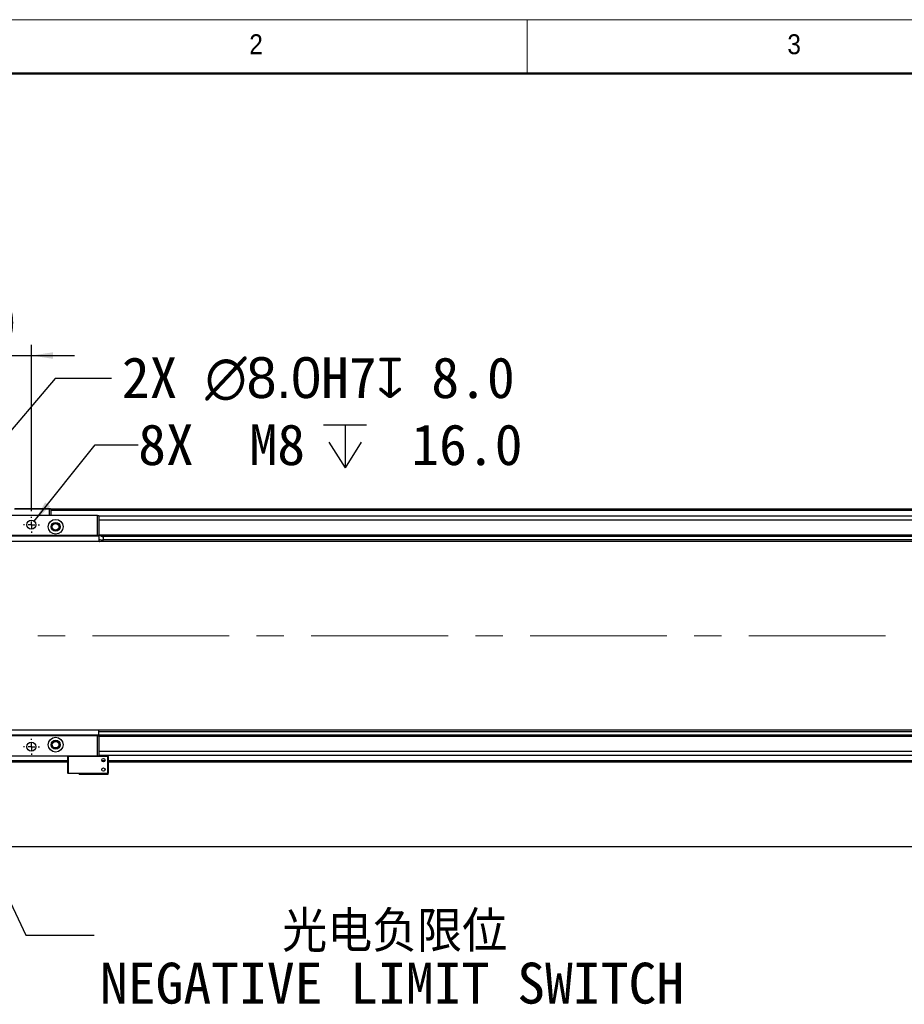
# Model space of a CAD drawing. Header units: millimetres. Extents: x 40 to 3331, y 40 to 2336.
# Tile 4 of 12: x 503 to 1160, y 1604 to 2336. Entities that reach past the tile are written whole.
import ezdxf

# ---------------------------------------------------------------- set-up
doc = ezdxf.new("R2010")
doc.units = ezdxf.units.MM
doc.header["$LTSCALE"] = 8
doc.header["$PDSIZE"] = -1
doc.linetypes.add('CENTERX2', pattern=[20.32, 12.7, -2.54, 2.54, -2.54])
doc.layers.add('DIMNS', color=7, linetype='Continuous')
doc.styles.add('SLDTEXTSTYLE0', font='Gothic.ttf', dxfattribs={"width": 0.913})
doc.styles.add('SLDTEXTSTYLE10', font='txt')
doc.styles.add('SLDTEXTSTYLE7', font='txt')
doc.styles.add('SLDTEXTSTYLE9', font='txt', dxfattribs={"bigfont": 'bigfont'})
doc.dimstyles.new('SLDDIMSTYLE0', dxfattribs={"dimtxt": 30.4, "dimasz": 16, "dimexe": 0, "dimexo": 0.0625, "dimgap": 7.6, "dimtad": 2, "dimdec": 1, "dimrnd": 1e-09, "dimzin": 4, "dimdsep": 46, "dimtxsty": 'SLDTEXTSTYLE7', "dimsah": 1, "dimcen": 0.09, "dimadec": 0, "dimazin": 1, "dimtfac": 1, "dimtdec": 1, "dimtmove": 0, "dimatfit": 0, "dimfxl": 0, "dimfrac": 2, "dimtolj": 1, "dimtzin": 12, "dimarcsym": 0})
doc.dimstyles.new('SLDDIMSTYLE1', dxfattribs={"dimtxt": 30.4, "dimasz": 16, "dimexe": 0, "dimexo": 0.0625, "dimgap": 7.6, "dimtad": 2, "dimdec": 1, "dimrnd": 1e-09, "dimzin": 4, "dimdsep": 46, "dimtxsty": 'SLDTEXTSTYLE7', "dimsah": 1, "dimcen": 0.09, "dimadec": 0, "dimazin": 1, "dimtfac": 1, "dimtdec": 1, "dimtofl": 0, "dimtmove": 0, "dimatfit": 3, "dimfxl": 0, "dimfrac": 2, "dimtolj": 1, "dimtzin": 12, "dimarcsym": 0})
doc.dimstyles.new('SLDDIMSTYLE3', dxfattribs={"dimtxt": 0.18, "dimasz": 16, "dimexe": 0, "dimexo": 0.0625, "dimgap": 0, "dimtad": 0, "dimtih": 1, "dimtoh": 1, "dimdec": 0, "dimrnd": 1e-09, "dimzin": 0, "dimdsep": 46, "dimtxsty": 'Standard', "dimsah": 1, "dimcen": 0.09, "dimadec": 0, "dimazin": 0, "dimtfac": 16, "dimtdec": 0, "dimtofl": 0, "dimtmove": 0, "dimatfit": 3, "dimfxl": 0, "dimfrac": 2, "dimtolj": 1, "dimtzin": 0, "dimarcsym": 0})
doc.dimstyles.new('SLDDIMSTYLE5', dxfattribs={"dimtxt": 30.4, "dimasz": 16, "dimexe": 0, "dimexo": 0.0625, "dimgap": 7.6, "dimtad": 0, "dimtih": 1, "dimtoh": 1, "dimdec": 1, "dimrnd": 1e-09, "dimzin": 4, "dimdsep": 46, "dimtxsty": 'SLDTEXTSTYLE7', "dimsah": 1, "dimcen": 0, "dimadec": 0, "dimazin": 1, "dimtfac": 1, "dimtdec": 1, "dimtofl": 0, "dimtmove": 0, "dimatfit": 3, "dimfxl": 0, "dimfrac": 2, "dimtolj": 1, "dimtzin": 12, "dimarcsym": 0})
doc.dimstyles.new('SLDDIMSTYLE6', dxfattribs={"dimtxt": 30.4, "dimasz": 16, "dimexe": 0, "dimexo": 0.0625, "dimgap": 7.6, "dimtad": 0, "dimtih": 1, "dimtoh": 1, "dimdec": 6, "dimrnd": 1e-09, "dimzin": 12, "dimdsep": 46, "dimtxsty": 'SLDTEXTSTYLE7', "dimsah": 1, "dimcen": 0, "dimadec": 0, "dimazin": 3, "dimtfac": 1, "dimtdec": 1, "dimtofl": 0, "dimtmove": 0, "dimatfit": 3, "dimfxl": 0, "dimfrac": 2, "dimtolj": 1, "dimtzin": 12, "dimarcsym": 0})

# ---------------------------------------------------------------- blocks, each defined once
blk = doc.blocks.new('_D_18')
at = {"layer": 'DIMNS'}
for p, q in [((361.35, 1970.69), (361.35, 2094.31)), ((511.35, 1970.69), (511.35, 2094.31)), ((361.35, 2086.31), (329.35, 2086.31)), ((361.35, 2086.31), (511.35, 2086.31)), ((511.35, 2086.31), (543.35, 2086.31))]:
    blk.add_line(p, q, dxfattribs=at)
for points in [[(361.35, 2086.31), (345.35, 2088.71), (345.35, 2083.91)], [(511.35, 2086.31), (527.35, 2083.91), (527.35, 2088.71)]]:
    blk.add_solid(points, dxfattribs=at)
at = {"layer": 'DIMNS', "insert": (396.6, 2126.19), "char_height": 30.4, "attachment_point": 1, "style": 'SLDTEXTSTYLE7'}
blk.add_mtext('150.0', dxfattribs=at)
blk = doc.blocks.new('_D_19')
at = {"layer": 'Defpoints', "color": 0}
for p in [(438.94, 1963.57), (433.75, 1957.48)]:
    blk.add_point(p, dxfattribs=at)
at = {"layer": 'DIMNS', "color": 0, "lineweight": -2}
for p, q in [((529.07, 2069.32), (449.32, 1975.75)), ((570.91, 2069.32), (529.07, 2069.32))]:
    blk.add_line(p, q, dxfattribs=at)
at = {"layer": 'DIMNS', "color": 0}
blk.add_solid([(447.29, 1977.48), (451.35, 1974.02), (438.94, 1963.57)], dxfattribs=at)
at = {"layer": 'DIMNS', "color": 0, "insert": (578.51, 2085.09), "char_height": 30.4, "attachment_point": 1, "style": 'SLDTEXTSTYLE7'}
blk.add_mtext('\\A1;2X {\\fMS PGothic|b0|i0|c128|p34;∅8.0}H7{\\fGDT|b0|i0|c134|p2;x} 8.0', dxfattribs=at)
blk = doc.blocks.new('SW_SYMBOL_HOLE_DEPTH')
at = {"layer": 'DIMNS', "color": 0}
for p, q in [((0, 7000), (6400, 7000)), ((3200, 7000), (3200, 600)), ((800, 4440), (3200, 600)), ((5600, 4440), (3200, 600))]:
    blk.add_line(p, q, dxfattribs=at)
blk = doc.blocks.new('_D_20')
at = {"layer": 'DIMNS'}
for p, q in [((513.47, 1963.19), (558.7, 2019.97)), ((558.7, 2019.97), (590.7, 2019.97))]:
    blk.add_line(p, q, dxfattribs=at)
blk.add_solid([(513.47, 1963.19), (525.31, 1974.21), (521.56, 1977.2)], dxfattribs=at)
at = {"layer": 'DIMNS', "xscale": 0.004985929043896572, "yscale": 0.004985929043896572, "zscale": 0.004985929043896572}
blk.add_blockref('SW_SYMBOL_HOLE_DEPTH', (728.56, 1999.85), dxfattribs=at)
at = {"layer": 'DIMNS', "char_height": 30.4, "attachment_point": 1, "style": 'SLDTEXTSTYLE7'}
for s, insert in [('8X  M8 ', (590.7, 2035.29)), (' 16.0', (773.06, 2035.29))]:
    blk.add_mtext(s, dxfattribs=dict(at, insert=insert))
blk = doc.blocks.new('_D_22')
at = {"layer": 'DIMNS'}
for p, q in [((436.35, 1729.12), (436.35, 1713.41)), ((2416.35, 1727.57), (2416.35, 1713.41)), ((436.35, 1721.41), (2416.35, 1721.41))]:
    blk.add_line(p, q, dxfattribs=at)
for points in [[(436.35, 1721.41), (452.35, 1719.01), (452.35, 1723.81)], [(2416.35, 1721.41), (2400.35, 1723.81), (2400.35, 1719.01)]]:
    blk.add_solid(points, dxfattribs=at)
at = {"layer": 'DIMNS', "insert": (1394.05, 1761.3), "char_height": 30.4, "attachment_point": 1, "style": 'SLDTEXTSTYLE7'}
blk.add_mtext('1980.0', dxfattribs=at)
blk = doc.blocks.new('SW_NOTE_9')
at = {"layer": 'DIMNS', "color": 0, "char_height": 30.4, "attachment_point": 1}
for s, insert, style in [('     光电负限位', (4.28, 17.95), 'SLDTEXTSTYLE9'), ('NEGATIVE LIMIT SWITCH', (4.28, -20.45), 'SLDTEXTSTYLE10')]:
    blk.add_mtext(s, dxfattribs=dict(at, insert=insert, style=style))
blk = doc.blocks.new('SW_CENTERMARKSYMBOL_3')
at = {"layer": 'DIMNS', "color": 0}
for p, q in [((-5.08, 0), (-5.94, 0)), ((0, 0), (-2.54, 0)), ((0, 5.08), (0, 5.94)), ((0, 0), (0, 2.54)), ((0, 0), (0, -2.54)), ((0, 0), (2.54, 0)), ((5.08, 0), (5.94, 0)), ((0, -5.08), (0, -5.94))]:
    blk.add_line(p, q, dxfattribs=at)
blk = doc.blocks.new('SW_CENTERMARKSYMBOL_7')
at = {"layer": 'DIMNS', "color": 0}
for p, q in [((-5.08, 0), (-5.94, 0)), ((0, 0), (-2.54, 0)), ((0, 5.08), (0, 5.94)), ((0, 0), (0, 2.54)), ((0, 0), (0, -2.54)), ((0, 0), (2.54, 0)), ((5.08, 0), (5.94, 0)), ((0, -5.08), (0, -5.94))]:
    blk.add_line(p, q, dxfattribs=at)

msp = doc.modelspace()

# ---------------------------------------------------------------- linework, layer by layer
at = {"color": 7, "linetype": 'Continuous', "lineweight": 18}
for p, q in [((3320, 2336), (40, 2336)), ((880, 2336), (880, 2296)), ((80, 2296), (3280, 2296))]:
    msp.add_line(p, q, dxfattribs=at)
at = {"color": 7, "linetype": 'Continuous', "lineweight": 50}
msp.add_line((3280, 2296), (80, 2296), dxfattribs=at)
at = {"color": 7, "linetype": 'Continuous', "lineweight": 25}
for p, q in [((524.8486967, 1972.226604), (498.8486738, 1972.226604)), ((498.9729495, 1972.5266017), (524.724421, 1972.5266017)), ((524.8486967, 1972.226604), (524.724421, 1972.5266017)), ((524.724421, 1972.5266017), (525.5486936, 1972.5266017)), ((524.8486967, 1967.5266064), (524.8486967, 1972.226604)), ((525.8486838, 1972.226604), (524.8486967, 1972.226604)), ((525.5486936, 1972.5266017), (525.8486838, 1972.226604)), ((525.8486838, 1972.226604), (525.8486838, 1967.5266064)), ((2326.8487424, 1972.0266006), (525.8486838, 1972.0266006)), ((525.8486838, 1971.8266047), (2326.8487424, 1971.8266047)), ((525.8486838, 1971.6266013), (2326.8487424, 1971.6266013)), ((525.8486838, 1971.5266071), (2326.8487424, 1971.5266071)), ((560.3486867, 1967.5266064), (312.3486609, 1967.5266064)), ((560.3486867, 1952.5266058), (560.3486867, 1967.5266064)), ((560.3486867, 1967.5266064), (561.3486738, 1967.5266064)), ((561.3486738, 1967.5266064), (561.3486738, 1952.5266058)), ((2291.3486929, 1967.0266054), (561.3486738, 1967.0266054)), ((2559.8486633, 1948.0266042), (292.8487033, 1948.0266042)), ((560.3486867, 1952.5266058), (447.8685529, 1952.5266058)), ((561.3486738, 1952.0266048), (448.7486751, 1952.0266048)), ((561.3486738, 1952.5266058), (560.3486867, 1952.5266058)), ((561.3486738, 1953.0266068), (2291.3486929, 1953.0266068)), ((561.3486738, 1952.5266058), (561.3486738, 1952.0266048)), ((561.3486738, 1952.0266048), (561.3486738, 1948.0266042)), ((2291.3486929, 1952.596604), (562.8335447, 1952.596604)), ((563.5992558, 1952.0225145), (2291.3486929, 1952.0225145)), ((564.7509367, 1948.500625), (564.9487049, 1951.328776)), ((2291.3486929, 1949.2446921), (564.8029716, 1949.2446921)), ((292.8487033, 1808.0266036), (2559.8486633, 1808.0266036)), ((561.3486738, 1804.0266029), (561.3486738, 1808.0266036)), ((561.3486738, 1804.0266029), (311.3486738, 1804.0266029)), ((560.3486867, 1803.5266019), (312.3486609, 1803.5266019)), ((560.3486867, 1788.5266013), (560.3486867, 1803.5266019)), ((560.3486867, 1803.5266019), (561.3486738, 1803.5266019)), ((561.3486738, 1806.8085156), (2287.8943653, 1806.8085156)), ((2289.0981407, 1804.0306933), (561.3486738, 1804.0306933)), ((561.3486738, 1804.0266029), (561.3486738, 1803.5266019)), ((561.3486738, 1803.5266019), (561.3486738, 1788.5266013)), ((2289.8638219, 1803.4566037), (561.3486738, 1803.4566037)), ((2291.3486929, 1803.0266009), (561.3486738, 1803.0266009)), ((560.3486867, 1788.5266013), (312.3486609, 1788.5266013)), ((538.6486919, 1788.5266013), (538.3486719, 1788.2266037)), ((538.3486719, 1775.8266024), (538.3486719, 1788.2266037)), ((538.6486919, 1788.2266037), (538.3486719, 1788.2266037)), ((538.6486919, 1788.2266037), (538.7729377, 1788.5266013)), ((568.0486829, 1788.2266037), (538.6486919, 1788.2266037)), ((538.6486919, 1788.2266037), (538.6486919, 1775.8266024)), ((561.3486738, 1788.5266013), (560.3486867, 1788.5266013)), ((2291.3486929, 1789.0266023), (561.3486738, 1789.0266023)), ((561.3486738, 1788.8266064), (568.3486731, 1788.8266064)), ((561.3486738, 1788.5266013), (567.9244072, 1788.5266013)), ((568.0486829, 1788.2266037), (567.9244072, 1788.5266013)), ((567.9244072, 1788.5266013), (568.0486829, 1788.5266013)), ((568.3486731, 1788.2266037), (568.0486829, 1788.5266013)), ((568.3486731, 1788.2266037), (568.0486829, 1788.2266037)), ((568.0486829, 1775.8266024), (568.0486829, 1788.2266037)), ((568.3486731, 1788.2266037), (568.3486731, 1788.8266064)), ((568.3486731, 1788.2266037), (568.3486731, 1775.8266024)), ((538.3486719, 1784.0266071), (446.348694, 1784.0266071)), ((2289.3487186, 1784.0266071), (568.3486731, 1784.0266071)), ((538.3486719, 1775.8266024), (538.6486919, 1775.8266024)), ((538.6486919, 1775.5266048), (538.3486719, 1775.8266024)), ((538.6486919, 1775.8266024), (568.0486829, 1775.8266024)), ((538.6486919, 1775.8266024), (538.7729377, 1775.5266048)), ((538.7729377, 1775.5266048), (538.6486919, 1775.5266048)), ((567.9244072, 1775.5266048), (538.7729377, 1775.5266048)), ((546.8486817, 1775.2266071), (546.8486817, 1775.5266048)), ((546.8486817, 1775.2266071), (568.3486731, 1775.2266071)), ((568.0486829, 1775.8266024), (567.9244072, 1775.5266048)), ((568.0486829, 1775.5266048), (567.9244072, 1775.5266048)), ((568.0486829, 1775.8266024), (568.3486731, 1775.8266024)), ((568.3486731, 1775.8266024), (568.0486829, 1775.5266048)), ((568.3486731, 1775.2266071), (568.3486731, 1775.8266024))]:
    msp.add_line(p, q, dxfattribs=at)
at = {"color": 8, "linetype": 'Continuous', "lineweight": 25}
for p, q in [((2326.8487424, 1971.0266061), (525.8486838, 1971.0266061)), ((2291.3486929, 1964.0266068), (561.3486738, 1964.0266068)), ((2291.3486929, 1792.0266009), (561.3486738, 1792.0266009)), ((538.3486719, 1785.0266017), (446.348694, 1785.0266017)), ((565.9943194, 1785.0266017), (563.7030274, 1785.0266017)), ((2289.3487186, 1785.0266017), (568.3486731, 1785.0266017))]:
    msp.add_line(p, q, dxfattribs=at)
at = {"color": 7, "linetype": 'Continuous', "lineweight": 25, "flags": 128}
for points in [[(564.9487049, 1951.328776), (564.7776098, 1951.397895), (564.2904312, 1951.5947319), (563.5613174, 1951.889313), (562.701282, 1952.2367932), (561.8412168, 1952.5842733), (561.3486738, 1952.7832783)], [(564.7509367, 1948.500625), (564.5851464, 1948.5676057), (564.105776, 1948.761291), (563.3647413, 1949.0606926), (562.4423296, 1949.4333557), (561.4385576, 1949.8389132), (561.3486738, 1949.8752273)]]:
    msp.add_lwpolyline(points, dxfattribs=at)
at = {"color": 8, "linetype": 'Continuous', "lineweight": 25, "flags": 128}
msp.add_lwpolyline([(561.3486738, 1948.3138017), (561.626342, 1948.2016183), (562.0595188, 1948.0266042)], dxfattribs=at)
at = {"color": 7, "linetype": 'Continuous', "lineweight": 25}
for centre, radius in [((511.3486833, 1960.526604), 3.4), ((529.3486833, 1959.026604), 5.5), ((529.3486833, 1959.026604), 3.3), ((529.3486833, 1959.026604), 3), ((529.3486833, 1959.026604), 2.4585), ((529.3486833, 1797.026604), 5.5), ((511.3486833, 1795.526604), 3.4), ((529.3486833, 1797.026604), 3.3), ((529.3486833, 1797.026604), 3), ((529.3486833, 1797.026604), 2.4585), ((564.8486833, 1785.526604), 1.25), ((564.8486833, 1778.526604), 1.25)]:
    msp.add_circle(centre, radius, dxfattribs=at)
for centre, radius, start, end in [((562.1630459, 1950.9046155), 1.82, 30.1224828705, 105.8673084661), ((561.6912289, 1949.7368274), 3.3, 328.7850945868, 338.0000000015)]:
    msp.add_arc(centre, radius, start, end, dxfattribs=at)
at = {"layer": 'DIMNS', "linetype": 'CENTERX2', "lineweight": 18}
msp.add_line((2609.1958361, 1878.026604), (234.195054, 1878.026604), dxfattribs=at)

# ---------------------------------------------------------------- block references
at = {"layer": 'DIMNS'}
for name, p in [('SW_CENTERMARKSYMBOL_3', (511.3486833, 1960.526604)), ('SW_CENTERMARKSYMBOL_7', (511.3486833, 1795.526604)), ('SW_NOTE_9', (558.0192308, 1655.4064965))]:
    msp.add_blockref(name, p, dxfattribs=at)

# ---------------------------------------------------------------- texts
at = {"color": 7, "linetype": 'Continuous', "lineweight": 0, "char_height": 14.8166667, "attachment_point": 1, "style": 'SLDTEXTSTYLE0'}
for s, insert in [('2', (673.3333333, 2325.1704848)), ('3', (1073.3333333, 2325.1704848))]:
    msp.add_mtext(s, dxfattribs=dict(at, insert=insert))

# ---------------------------------------------------------------- dimensions: what is measured, and where the dimension line sits
at = {"layer": 'DIMNS'}
dim = msp.add_linear_dim(base=(511.3486833, 2086.3066674), p1=(361.3486833, 1960.526604), p2=(511.3486833, 1960.526604), angle=0, dimstyle='SLDDIMSTYLE0', dxfattribs=at)
dim.commit()
dim.dimension.update_dxf_attribs({"geometry": '_D_18', "text_midpoint": (445.0326074, 2086.3066674), "dimtype": 160})
dim = msp.add_diameter_dim_2p(p1=(433.753994, 1957.4823328), p2=(438.9433726, 1963.5708752), text='2X {\\fMS PGothic|b0|i0|c128|p34;<>}H7{\\fGDT|b0|i0|c134|p2;x} 8.0', dimstyle='SLDDIMSTYLE5', dxfattribs=at)
dim.commit()
dim.dimension.update_dxf_attribs({"geometry": '_D_19', "text_midpoint": (724.8619057, 2069.3190573), "dimtype": 163})
dim = msp.add_diameter_dim_2p(p1=(509.2302189, 1957.8672604), p2=(513.4671477, 1963.1859476), text='8X  M8 {\\fGDT;x} 16.0\\P', dimstyle='SLDDIMSTYLE6', override={"dimpost": '<>'}, dxfattribs=at)
dim.commit()
dim.dimension.update_dxf_attribs({"geometry": '_D_20', "text_midpoint": (724.8619057, 2019.9711679), "dimtype": 163})
dim = msp.add_linear_dim(base=(2416.3486833, 1721.4090672), p1=(436.3486833, 1739.280143), p2=(2416.3486833, 1737.726604), dimstyle='SLDDIMSTYLE1', dxfattribs=at)
dim.commit()
dim.dimension.update_dxf_attribs({"geometry": '_D_22', "text_midpoint": (1453.4601504, 1721.4090672), "dimtype": 160})

# ---------------------------------------------------------------- leaders
msp.add_leader([(452.8486833, 1770.226604), (507.2192308, 1655.4064965), (558.0192308, 1655.4064965)], dimstyle='SLDDIMSTYLE3', dxfattribs=at)

doc.saveas('drawing.dxf')
